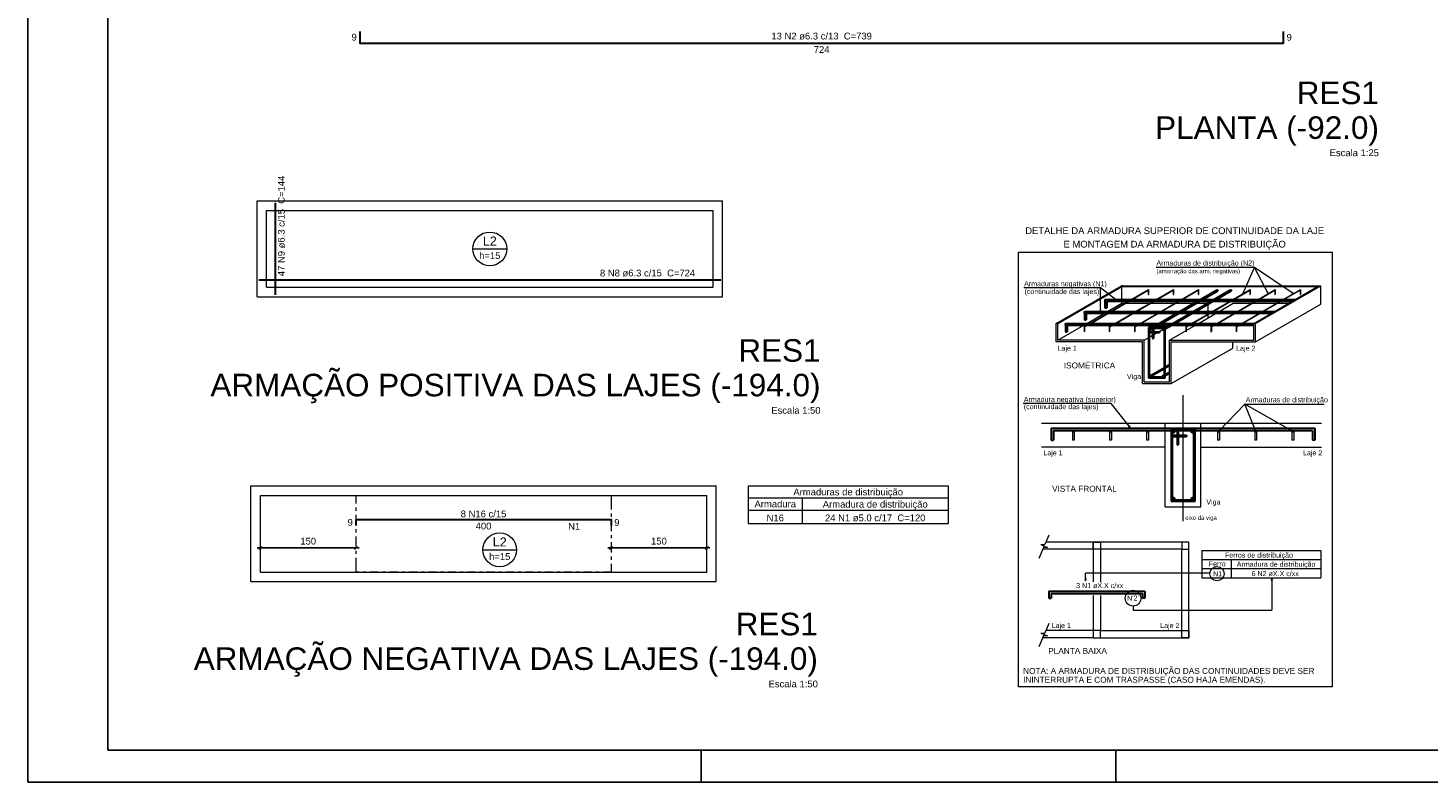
# Model space of a CAD drawing. Header units: millimetres. Extents: x 0 to 84.1, y 0 to 59.4.
# Tile 1 of 5: x 0 to 43.9, y 0 to 23.6. Entities that reach past the tile are written whole.
import ezdxf

# ---------------------------------------------------------------- set-up
doc = ezdxf.new("R2010")
doc.units = ezdxf.units.MM
doc.header["$MEASUREMENT"] = 0
doc.linetypes.add('DASHDOT', pattern=[2.54, 1.27, -0.635, 0, -0.635])
doc.linetypes.add('NULL', pattern=[0])
doc.layers.get('0').update_dxf_attribs({"lineweight": 18})
for name, color, linetype, lineweight in [('Cotas', 1, 'Continuous', 0), ('Descrição da armadura', 7, 'Continuous', 0), ('DT-Armadura', 2, 'Continuous', 30), ('DT-ARMADURA NEG', 1, 'Continuous', 20), ('DT-Armadura negativa', 4, 'Continuous', 30), ('DT-Armadura positiva', 2, 'Continuous', 30), ('DT-Barras rebatidas', 2, 'Continuous', 30), ('DT-Cotas', 9, 'Continuous', 5), ('DT-Forma', 5, 'Continuous', 5), ('DT-Pontilhado', 9, 'DASHDOT', 5), ('DT-Relação do aço', 9, 'Continuous', 5), ('DT-Textos', 7, 'Continuous', 5), ('DT-Título', 3, 'Continuous', 20), ('EIXOS', 1, 'Continuous', 20), ('Textos armaduras', 7, 'Continuous', 0)]:
    doc.layers.add(name, color=color, linetype=linetype, lineweight=lineweight)
doc.layers.add('SEDUC_MARF', color=1, linetype='Continuous')
doc.layers.add('SEDUC_MARGG', color=7, linetype='Continuous')
doc.styles.add('Arial', font='txt')
doc.dimstyles.new('UM_50.000000', dxfattribs={"dimtxt": 0.18, "dimasz": 0.1, "dimexe": 0.1, "dimexo": 0.2, "dimgap": 0, "dimtad": 1, "dimtih": 1, "dimtoh": 1, "dimdec": 1, "dimlfac": 50, "dimzin": 0, "dimdsep": 46, "dimtxsty": 'Standard', "dimcen": 0.09, "dimdle": 0.1, "dimadec": 1, "dimazin": 2, "dimtfac": 1, "dimtdec": 4, "dimtofl": 0, "dimtmove": 0, "dimatfit": 3, "dimfxl": 1, "dimtolj": 1, "dimarcsym": 0})

# ---------------------------------------------------------------- blocks, each defined once
blk = doc.blocks.new('_Oblique')
at = {"color": 0, "linetype": 'ByBlock', "lineweight": -2}
blk.add_line((-0.5, -0.5), (0.5, 0.5), dxfattribs=at)
blk = doc.blocks.new('*D7')
at = {"layer": 'Defpoints', "color": 0}
for p in [(7.284, 7.338), (10.284, 7.338), (10.284, 7.338)]:
    blk.add_point(p, dxfattribs=at)
at = {"layer": 'DT-Cotas', "color": 0, "lineweight": -2}
blk.add_line((7.184, 7.338), (10.384, 7.338), dxfattribs=at)
at = {"layer": 'DT-Cotas', "color": 0, "lineweight": -2, "xscale": 0.1, "yscale": 0.1, "zscale": 0.1, "rotation": 180.0000000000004}
blk.add_blockref('_Oblique', (7.284, 7.338), dxfattribs=at)
at = {"layer": 'DT-Cotas', "color": 0, "lineweight": -2, "xscale": 0.1, "yscale": 0.1, "zscale": 0.1}
blk.add_blockref('_Oblique', (10.284, 7.338), dxfattribs=at)
at = {"layer": 'DT-Cotas', "color": 7, "insert": (8.784, 7.549), "char_height": 0.2118, "attachment_point": 5, "style": 'Arial'}
blk.add_mtext('\\A1;150', dxfattribs=at)
blk = doc.blocks.new('*D8')
at = {"layer": 'Defpoints', "color": 0}
for p in [(18.278, 7.338), (21.278, 7.338), (21.278, 7.338)]:
    blk.add_point(p, dxfattribs=at)
at = {"layer": 'DT-Cotas', "color": 0, "lineweight": -2}
blk.add_line((18.178, 7.338), (21.378, 7.338), dxfattribs=at)
at = {"layer": 'DT-Cotas', "color": 0, "lineweight": -2, "xscale": 0.1, "yscale": 0.1, "zscale": 0.1, "rotation": 180.0000000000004}
blk.add_blockref('_Oblique', (18.278, 7.338), dxfattribs=at)
at = {"layer": 'DT-Cotas', "color": 0, "lineweight": -2, "xscale": 0.1, "yscale": 0.1, "zscale": 0.1}
blk.add_blockref('_Oblique', (21.278, 7.338), dxfattribs=at)
at = {"layer": 'DT-Cotas', "color": 7, "insert": (19.778, 7.549), "char_height": 0.2118, "attachment_point": 5, "style": 'Arial'}
blk.add_mtext('\\A1;150', dxfattribs=at)

msp = doc.modelspace()

# ---------------------------------------------------------------- linework, layer by layer
at = {"layer": 'Cotas'}
for p, q in [((38.4483, 16.1308), (35.3676, 16.1308)), ((38.0876, 15.3065), (38.4483, 16.1308)), ((38.8814, 15.3144), (38.4483, 16.1308)), ((39.6568, 15.3139), (38.4483, 16.1308)), ((33.6188, 15.4961), (31.2132, 15.4961)), ((33.623, 14.7553), (33.6188, 15.4961)), ((34.0882, 15.1286), (33.6188, 15.4961)), ((33.9603, 11.8653), (31.1935, 11.8653)), ((34.5565, 11.1003), (33.9603, 11.8653)), ((37.3323, 11.0028), (38.1475, 11.8435)), ((38.4843, 11.0148), (38.1475, 11.8435)), ((38.1475, 11.8435), (40.6345, 11.8435)), ((39.6205, 11.0133), (38.1475, 11.8435)), ((32.0006, 7.7433), (31.8731, 7.441)), ((31.8379, 7.3563), (31.6924, 7.012)), ((31.7546, 7.441), (31.8551, 7.3983)), ((31.7546, 7.441), (31.8731, 7.441)), ((31.9556, 7.3563), (31.8379, 7.3563)), ((31.8551, 7.3983), (31.9556, 7.3563)), ((37.0519, 6.5523), (33.1556, 6.5523)), ((33.1556, 6.3078), (33.1556, 6.5523)), ((38.9884, 6.4008), (38.9884, 5.3838)), ((34.6414, 5.5158), (34.6414, 5.3838)), ((34.6414, 5.3838), (38.9884, 5.3838)), ((32.0006, 4.9683), (31.8731, 4.666)), ((31.8379, 4.5813), (31.6924, 4.237)), ((31.7546, 4.666), (31.8551, 4.6233)), ((31.7546, 4.666), (31.8731, 4.666)), ((31.9556, 4.5813), (31.8379, 4.5813)), ((31.8551, 4.6233), (31.9556, 4.5813))]:
    msp.add_line(p, q, dxfattribs=at)
for points in [[(31.053, 16.614), (40.8849, 16.614), (40.8849, 2.9864), (31.053, 2.9864), (31.053, 16.614)], [(38.8814, 15.3144), (38.8699, 15.3659), (38.8457, 15.3527), (38.8814, 15.3144)], [(34.0882, 15.1286), (34.0567, 15.1706), (34.0399, 15.149), (34.0882, 15.1286)], [(38.0876, 15.3065), (38.1202, 15.3475), (38.0955, 15.3585), (38.0876, 15.3065)], [(39.6568, 15.3139), (39.6222, 15.3533), (39.607, 15.3307), (39.6568, 15.3139)], [(33.623, 14.7553), (33.6367, 14.8062), (33.6094, 14.8057), (33.623, 14.7553)], [(34.5565, 11.1003), (34.5273, 11.1693), (34.4965, 11.1453), (34.5565, 11.1003)], [(37.3323, 11.0028), (37.396, 11.0418), (37.3683, 11.0688), (37.3323, 11.0028)], [(38.4843, 11.0148), (38.4745, 11.089), (38.4385, 11.0748), (38.4843, 11.0148)], [(39.6205, 11.0133), (39.5665, 11.0658), (39.5478, 11.032), (39.6205, 11.0133)], [(33.1556, 6.3078), (33.1751, 6.3805), (33.1361, 6.3805), (33.1556, 6.3078)], [(38.9884, 6.4008), (38.9689, 6.3288), (39.0079, 6.3288), (38.9884, 6.4008)]]:
    msp.add_lwpolyline(points, dxfattribs=at)
for centre, radius in [((37.2731, 6.5313), 0.2224), ((34.6414, 5.7603), 0.2443)]:
    msp.add_circle(centre, radius, dxfattribs=at)
at = {"layer": 'DT-Armadura'}
for p, q in [((36.7562, 15.127), (37.2733, 15.4257)), ((36.8255, 15.127), (37.2985, 15.4)), ((37.1762, 15.127), (37.6933, 15.4257)), ((37.2455, 15.127), (37.7185, 15.4)), ((33.7621, 15.127), (39.7209, 15.127)), ((33.7621, 15.127), (33.7621, 14.8645)), ((33.8146, 15.0745), (39.6301, 15.0745)), ((33.8146, 15.0745), (33.8146, 14.8645)), ((36.1084, 14.7532), (36.6654, 15.0745)), ((36.1777, 14.7532), (36.7347, 15.0745)), ((36.5284, 14.7532), (37.0854, 15.0745)), ((36.5746, 15.022), (36.6654, 15.0745)), ((36.5977, 14.7532), (37.1547, 15.0745)), ((36.6439, 15.022), (36.7347, 15.0745)), ((36.9946, 15.022), (37.0854, 15.0745)), ((37.0639, 15.022), (37.1547, 15.0745)), ((33.1143, 14.7007), (33.1143, 14.7532)), ((33.1143, 14.7532), (39.073, 14.7532)), ((33.1143, 14.7532), (33.1143, 14.7007)), ((33.1143, 14.7532), (33.1143, 14.4907)), ((33.1143, 14.4907), (33.1668, 14.4907)), ((33.1668, 14.7007), (38.9822, 14.7007)), ((33.1668, 14.7007), (33.1668, 14.4907)), ((33.7621, 14.8645), (33.8146, 14.8645)), ((35.4605, 14.3789), (36.0175, 14.7007)), ((35.5298, 14.3789), (36.0868, 14.7007)), ((35.8805, 14.3789), (36.4375, 14.7007)), ((35.9498, 14.3789), (36.5068, 14.7007)), ((32.5189, 14.3264), (32.5189, 14.3789)), ((32.5189, 14.3789), (38.4252, 14.3789)), ((32.5189, 14.3789), (32.5189, 14.3264)), ((32.5189, 14.3789), (32.5189, 14.1164)), ((32.5189, 14.1164), (32.5714, 14.1164)), ((32.5714, 14.3264), (38.4252, 14.3264)), ((32.5714, 14.3264), (32.5714, 14.1164)), ((35.6495, 14.2476), (35.1245, 14.2476)), ((35.1245, 14.2476), (35.1245, 14.2214)), ((35.1245, 14.2214), (35.1245, 12.6726)), ((35.1245, 14.0901), (35.4658, 14.0901)), ((35.6233, 14.2214), (35.1508, 14.2214)), ((35.1508, 14.2214), (35.1508, 14.1164)), ((35.1508, 14.1164), (35.4658, 14.1164)), ((35.1508, 14.0901), (35.1508, 12.6989)), ((35.2027, 14.1904), (35.2573, 14.2214)), ((35.2332, 14.2476), (35.3697, 14.3264)), ((35.2558, 14.2214), (35.2558, 14.1164)), ((35.2558, 14.0901), (35.2558, 13.9064)), ((35.282, 14.2214), (35.282, 14.1164)), ((35.282, 14.0901), (35.282, 13.9064)), ((35.3025, 14.2476), (35.439, 14.3264)), ((35.4658, 14.1164), (35.4658, 14.0901)), ((35.6233, 12.6989), (35.6233, 14.2214)), ((35.6495, 14.2455), (35.7897, 14.3264)), ((35.6495, 14.2056), (35.859, 14.3264)), ((35.6495, 14.2476), (35.6495, 14.2214)), ((35.6495, 12.6726), (35.6495, 14.2214)), ((35.2558, 13.9064), (35.282, 13.9064)), ((35.1901, 12.7482), (35.6233, 12.9981)), ((35.2033, 12.7251), (35.6233, 12.9677)), ((35.6101, 12.7482), (35.6233, 12.7556)), ((35.6495, 13.0133), (35.7808, 13.0889)), ((35.6495, 12.9829), (35.7808, 13.0585)), ((35.6495, 12.7708), (35.7808, 12.8464)), ((35.6495, 12.7403), (35.7808, 12.8165)), ((35.1245, 12.6726), (35.6495, 12.6726)), ((35.1508, 12.6989), (35.6233, 12.6989)), ((32.0763, 11.0965), (40.3405, 11.0965)), ((32.0763, 11.0965), (32.0763, 11.0215)), ((32.0763, 11.0965), (32.0763, 10.7215)), ((32.1513, 11.0215), (40.2655, 11.0215)), ((32.1513, 11.0215), (32.1513, 10.7215)), ((35.8338, 11.0215), (35.8338, 8.809)), ((36.5463, 11.0215), (35.8713, 11.0215)), ((35.8713, 11.0215), (35.8713, 10.8715)), ((36.0213, 11.0215), (36.0213, 10.8715)), ((36.0588, 11.0215), (36.0588, 10.8715)), ((36.5463, 8.8465), (36.5463, 11.0215)), ((36.5838, 8.809), (36.5838, 11.0215)), ((40.2655, 11.0215), (40.2655, 10.7215)), ((40.3405, 11.0965), (40.3405, 10.7215)), ((32.0763, 10.7215), (32.1513, 10.7215)), ((35.8338, 10.834), (36.3213, 10.834)), ((35.8713, 10.8715), (36.3213, 10.8715)), ((35.8713, 10.834), (35.8713, 8.8465)), ((36.0213, 10.834), (36.0213, 10.5715)), ((36.0213, 10.5715), (36.0588, 10.5715)), ((36.0588, 10.834), (36.0588, 10.5715)), ((36.3213, 10.8715), (36.3213, 10.834)), ((40.3405, 10.7215), (40.2655, 10.7215)), ((35.8338, 8.809), (36.5838, 8.809)), ((35.8713, 8.8465), (36.5463, 8.8465)), ((31.9984, 5.9853), (35.0126, 5.9853)), ((31.9984, 5.9853), (31.9984, 5.9103)), ((31.9984, 5.9853), (31.9984, 5.7603)), ((31.9984, 5.7603), (32.0734, 5.7603)), ((32.0734, 5.9103), (34.9376, 5.9103)), ((32.0734, 5.9103), (32.0734, 5.7603)), ((34.9376, 5.9103), (34.9376, 5.7603)), ((35.0126, 5.7603), (34.9376, 5.7603)), ((35.0126, 5.9853), (35.0126, 5.7603))]:
    msp.add_line(p, q, dxfattribs=at)
at = {"layer": 'DT-Armadura', "linetype": 'Continuous'}
for p, q in [((36.5838, 11.059), (35.8338, 11.059)), ((35.8338, 11.059), (35.8338, 11.0215)), ((36.5838, 11.059), (36.5838, 11.0215))]:
    msp.add_line(p, q, dxfattribs=at)
at = {"layer": 'DT-Armadura'}
for centre, radius in [((35.177, 14.1951), 0.0262), ((35.597, 14.1951), 0.0262), ((35.177, 12.7251), 0.0262), ((35.597, 12.7251), 0.0262), ((35.9088, 10.984), 0.0375), ((36.5088, 10.984), 0.0375), ((35.9088, 8.884), 0.0375), ((36.5088, 8.884), 0.0375)]:
    msp.add_circle(centre, radius, dxfattribs=at)
at = {"layer": 'DT-ARMADURA NEG'}
for p, q in [((34.5827, 15.127), (35.1233, 15.4393)), ((34.609, 15.127), (35.1119, 15.4175)), ((35.1119, 15.4175), (35.1119, 15.2815)), ((35.1233, 15.4393), (35.1233, 15.2881)), ((35.3702, 15.127), (35.9108, 15.4393)), ((35.3965, 15.127), (35.8994, 15.4175)), ((35.8994, 15.4175), (35.8994, 15.2815)), ((35.9108, 15.4393), (35.9108, 15.2881)), ((36.1577, 15.127), (36.6983, 15.4393)), ((36.184, 15.127), (36.6869, 15.4175)), ((36.6869, 15.4175), (36.6869, 15.2815)), ((36.6983, 15.4393), (36.6983, 15.2881)), ((37.7716, 15.127), (38.3121, 15.4393)), ((37.7978, 15.127), (38.3008, 15.4175)), ((38.3008, 15.4175), (38.3008, 15.2815)), ((38.3121, 15.4393), (38.3121, 15.2881)), ((38.5591, 15.127), (39.0996, 15.4393)), ((38.5853, 15.127), (39.0883, 15.4175)), ((39.0883, 15.4175), (39.0883, 15.2815)), ((39.0996, 15.4393), (39.0996, 15.2881)), ((39.3466, 15.127), (39.8871, 15.4393)), ((39.3728, 15.127), (39.8758, 15.4175)), ((39.8758, 15.4175), (39.8758, 15.2815)), ((39.8871, 15.4393), (39.8871, 15.2881)), ((33.9349, 14.7532), (34.4919, 15.0745)), ((33.9611, 14.7532), (34.5181, 15.0745)), ((34.7224, 14.7532), (35.2794, 15.0745)), ((34.7486, 14.7532), (35.3056, 15.0745)), ((35.1119, 15.2815), (35.1233, 15.2881)), ((35.5099, 14.7532), (36.0669, 15.0745)), ((35.5361, 14.7532), (36.0931, 15.0745)), ((35.8994, 15.2815), (35.9108, 15.2881)), ((36.6869, 15.2815), (36.6983, 15.2881)), ((37.1237, 14.7532), (37.6807, 15.0745)), ((37.15, 14.7532), (37.707, 15.0745)), ((37.9112, 14.7532), (38.4682, 15.0745)), ((37.9375, 14.7532), (38.4945, 15.0745)), ((38.3008, 15.2815), (38.3121, 15.2881)), ((38.6987, 14.7532), (39.2557, 15.0745)), ((38.725, 14.7532), (39.282, 15.0745)), ((39.0883, 15.2815), (39.0996, 15.2881)), ((39.8758, 15.2815), (39.8871, 15.2881)), ((33.287, 14.3789), (33.844, 14.7007)), ((33.3133, 14.3789), (33.8703, 14.7007)), ((34.0745, 14.3789), (34.6315, 14.7007)), ((34.1008, 14.3789), (34.6578, 14.7007)), ((34.862, 14.3789), (35.419, 14.7007)), ((34.8883, 14.3789), (35.4453, 14.7007)), ((36.4759, 14.3789), (37.0329, 14.7007)), ((36.5021, 14.3789), (37.0591, 14.7007)), ((37.2634, 14.3789), (37.8204, 14.7007)), ((37.2896, 14.3789), (37.8466, 14.7007)), ((38.0509, 14.3789), (38.6079, 14.7007)), ((38.0771, 14.3789), (38.6341, 14.7007)), ((33.1087, 14.276), (33.1962, 14.3264)), ((33.1087, 14.276), (33.1087, 14.118)), ((33.1087, 14.118), (33.1201, 14.1245)), ((33.1201, 14.2676), (33.2224, 14.3264)), ((33.1201, 14.2676), (33.1201, 14.1245)), ((33.8962, 14.276), (33.9837, 14.3264)), ((33.8962, 14.276), (33.8962, 14.118)), ((33.8962, 14.118), (33.9076, 14.1245)), ((33.9076, 14.2676), (34.0099, 14.3264)), ((33.9076, 14.2676), (33.9076, 14.1245)), ((34.6837, 14.276), (34.7712, 14.3264)), ((34.6837, 14.276), (34.6837, 14.118)), ((34.6837, 14.118), (34.6951, 14.1245)), ((34.6951, 14.2676), (34.7974, 14.3264)), ((34.6951, 14.2676), (34.6951, 14.1245)), ((36.2975, 14.276), (36.385, 14.3264)), ((36.2975, 14.276), (36.2975, 14.118)), ((36.2975, 14.118), (36.3089, 14.1245)), ((36.3089, 14.2676), (36.4113, 14.3264)), ((36.3089, 14.2676), (36.3089, 14.1245)), ((37.085, 14.276), (37.1725, 14.3264)), ((37.085, 14.276), (37.085, 14.118)), ((37.085, 14.118), (37.0964, 14.1245)), ((37.0964, 14.2676), (37.1988, 14.3264)), ((37.0964, 14.2676), (37.0964, 14.1245)), ((37.8725, 14.276), (37.96, 14.3264)), ((37.8725, 14.276), (37.8725, 14.118)), ((37.8725, 14.118), (37.8839, 14.1245)), ((37.8839, 14.2676), (37.9863, 14.3264)), ((37.8839, 14.2676), (37.8839, 14.1245)), ((32.74, 10.9923), (32.74, 10.7215)), ((32.7985, 10.9923), (32.7985, 10.7215)), ((33.9025, 10.9923), (33.9025, 10.7215)), ((33.961, 10.9923), (33.961, 10.7215)), ((35.0657, 10.9923), (35.0657, 10.7215)), ((35.1243, 10.9923), (35.1243, 10.7215)), ((37.2932, 10.9923), (37.2932, 10.7215)), ((37.3518, 10.9923), (37.3518, 10.7215)), ((38.4565, 10.9923), (38.4565, 10.7215)), ((38.515, 10.9923), (38.515, 10.7215)), ((39.619, 10.9923), (39.619, 10.7215)), ((39.6775, 10.9923), (39.6775, 10.7215)), ((32.7985, 10.7215), (32.74, 10.7215)), ((33.961, 10.7215), (33.9025, 10.7215)), ((35.1243, 10.7215), (35.0657, 10.7215)), ((37.3518, 10.7215), (37.2932, 10.7215)), ((38.515, 10.7215), (38.4565, 10.7215)), ((39.6775, 10.7215), (39.619, 10.7215))]:
    msp.add_line(p, q, dxfattribs=at)
for centre, radius in [((37.2854, 15.4126), 0.0262), ((37.7054, 15.4126), 0.0262), ((32.7693, 10.9923), 0.0293), ((33.9318, 10.9923), 0.0293), ((35.095, 10.9923), 0.0293), ((37.3225, 10.9923), 0.0293), ((38.4858, 10.9923), 0.0293), ((39.6483, 10.9923), 0.0293)]:
    msp.add_circle(centre, radius, dxfattribs=at)
at = {"layer": 'DT-Armadura negativa'}
msp.add_lwpolyline([(10.2836, 8.0463), (10.2836, 8.2263), (18.2776, 8.2263), (18.2776, 8.0463)], dxfattribs=at)
at = {"layer": 'DT-Armadura positiva'}
for points in [[(7.7541, 15.2715), (7.7541, 18.1549)], [(7.2402, 15.7382), (21.7142, 15.7382)]]:
    msp.add_lwpolyline(points, dxfattribs=at)
at = {"layer": 'DT-Barras rebatidas'}
msp.add_lwpolyline([(10.4052, 23.5272), (10.4052, 23.1672), (39.3532, 23.1672), (39.3532, 23.5272)], dxfattribs=at)
at = {"layer": 'DT-Forma'}
for p, q in [((7.1802, 15.2115), (7.1802, 18.2149)), ((7.1802, 18.2149), (20.2742, 18.2149)), ((20.2742, 18.2149), (21.7742, 18.2149)), ((21.7742, 16.7149), (21.7742, 18.2149)), ((7.4802, 15.5115), (7.4802, 17.9149)), ((7.4802, 17.9149), (20.2742, 17.9149)), ((20.2742, 17.9149), (21.4742, 17.9149)), ((21.4742, 16.7149), (21.4742, 17.9149)), ((21.4742, 15.5115), (21.4742, 16.7149)), ((21.7742, 15.2115), (21.7742, 16.7149)), ((7.4802, 15.5115), (13.9214, 15.5115)), ((13.9214, 15.5115), (21.4742, 15.5115)), ((32.2323, 14.3789), (34.2782, 15.5601)), ((32.2848, 14.3789), (34.285, 15.5339)), ((34.2325, 15.5339), (40.4785, 15.5339)), ((34.3307, 15.5601), (34.2782, 15.5601)), ((34.285, 15.127), (34.285, 15.5339)), ((34.3307, 15.5601), (40.5236, 15.5601)), ((38.4252, 14.3789), (40.426, 15.5339)), ((38.4777, 14.3789), (40.5236, 15.5601)), ((40.4711, 15.5601), (40.5236, 15.5601)), ((40.5236, 14.9826), (40.5236, 15.5601)), ((7.1802, 15.2115), (13.9214, 15.2115)), ((13.9214, 15.2115), (21.7742, 15.2115)), ((33.8419, 14.7532), (34.285, 15.0089)), ((34.285, 15.0089), (34.285, 15.0745)), ((34.285, 15.0089), (34.378, 15.0089)), ((34.4042, 15.0089), (35.1655, 15.0089)), ((35.1917, 15.0089), (35.953, 15.0089)), ((35.9792, 15.0089), (36.552, 15.0089)), ((36.6213, 15.0089), (36.972, 15.0089)), ((36.9935, 14.7532), (36.9935, 14.9816)), ((37.3379, 14.7532), (37.781, 15.0089)), ((37.781, 15.0089), (38.3543, 15.0089)), ((38.3806, 15.0089), (39.1418, 15.0089)), ((38.4777, 13.8014), (40.5236, 14.9826)), ((39.1681, 15.0089), (39.5167, 15.0089)), ((33.1941, 14.3789), (33.7511, 14.7007)), ((36.6901, 14.3789), (37.2471, 14.7007)), ((36.9935, 14.6781), (36.9935, 14.7007)), ((36.9935, 14.5542), (36.9935, 14.6629)), ((32.2323, 13.8014), (32.2323, 14.3789)), ((32.2848, 14.3789), (32.2323, 14.3789)), ((32.2848, 13.8539), (32.2848, 14.3789)), ((32.2848, 13.8539), (33.1027, 14.3264)), ((35.282, 14.0208), (35.4022, 14.0901)), ((35.4479, 14.1164), (35.5718, 14.1883)), ((35.7808, 13.8539), (36.5992, 14.3264)), ((38.4252, 13.8539), (38.4252, 14.3789)), ((38.4252, 14.3789), (38.4777, 14.3789)), ((38.4777, 13.8014), (38.4777, 14.3789)), ((34.9408, 13.8014), (32.2323, 13.8014)), ((34.9933, 13.8539), (32.2848, 13.8539)), ((34.9408, 12.4889), (34.9408, 13.8014)), ((34.9933, 13.8539), (35.1245, 13.93)), ((34.9933, 12.5414), (34.9933, 13.8539)), ((35.1508, 13.9452), (35.2558, 14.0056)), ((35.7808, 13.8539), (38.4252, 13.8539)), ((35.7808, 12.5414), (35.7808, 13.8539)), ((35.8333, 12.4889), (35.8333, 13.8014)), ((35.8333, 13.8014), (38.4777, 13.8014)), ((37.7658, 13.6045), (37.7658, 13.8014)), ((35.8333, 12.4889), (37.7658, 13.6045)), ((34.9408, 12.4889), (35.8333, 12.4889)), ((34.9933, 12.5414), (35.7808, 12.5414)), ((31.7763, 11.2465), (40.549, 11.2465)), ((35.6463, 10.4965), (31.7763, 10.4965)), ((35.6463, 8.6215), (35.6463, 10.4965)), ((36.7713, 10.4965), (40.549, 10.4965)), ((36.7713, 8.6215), (36.7713, 10.4965)), ((6.9836, 6.2823), (6.9836, 9.2857)), ((6.9836, 9.2857), (20.0776, 9.2857)), ((20.0776, 9.2857), (21.5776, 9.2857)), ((21.5776, 7.7857), (21.5776, 9.2857)), ((7.2836, 6.5823), (7.2836, 8.9857)), ((7.2836, 8.9857), (20.0776, 8.9857)), ((20.0776, 8.9857), (21.2776, 8.9857)), ((21.2776, 7.7857), (21.2776, 8.9857)), ((35.6463, 8.6215), (36.7713, 8.6215)), ((21.2776, 6.5823), (21.2776, 7.7857)), ((21.5776, 6.2823), (21.5776, 7.7857)), ((33.3911, 7.5235), (31.9084, 7.5235)), ((33.3911, 7.2985), (31.8131, 7.2985)), ((6.9836, 6.2823), (13.7248, 6.2823)), ((7.2836, 6.5823), (13.7248, 6.5823)), ((13.7248, 6.5823), (21.2776, 6.5823)), ((13.7248, 6.2823), (21.5776, 6.2823)), ((33.3911, 4.5235), (31.8131, 4.5235)), ((33.3911, 4.7485), (31.9084, 4.7485))]:
    msp.add_line(p, q, dxfattribs=at)
at = {"layer": 'DT-Forma', "linetype": 'Continuous'}
for p, q in [((35.6463, 10.4965), (35.6463, 11.2465)), ((36.7713, 10.4965), (36.7713, 11.2465))]:
    msp.add_line(p, q, dxfattribs=at)
at = {"layer": 'DT-Forma'}
for points in [[(33.6161, 7.2985), (33.3911, 7.2985), (33.3911, 7.5235), (33.6161, 7.5235), (33.6161, 7.2985)], [(33.3911, 4.5235), (36.3911, 4.5235), (36.3911, 7.5235), (33.3911, 7.5235), (33.3911, 6.271)], [(36.1661, 7.2985), (36.3911, 7.2985), (36.3911, 7.5235), (36.1661, 7.5235), (36.1661, 7.2985)], [(33.6161, 4.7485), (36.1661, 4.7485), (36.1661, 7.2985), (33.6161, 7.2985), (33.6161, 6.2665)], [(33.3911, 5.842), (33.3911, 4.5235)], [(33.6161, 5.8458), (33.6161, 4.7485)], [(33.6161, 4.7485), (33.3911, 4.7485), (33.3911, 4.5235), (33.6161, 4.5235), (33.6161, 4.7485)], [(36.1661, 4.7485), (36.3911, 4.7485), (36.3911, 4.5235), (36.1661, 4.5235), (36.1661, 4.7485)]]:
    msp.add_lwpolyline(points, dxfattribs=at)
at = {"layer": 'DT-Pontilhado', "ltscale": 0.2}
msp.add_lwpolyline([(18.2776, 8.9823), (18.2776, 8.7977), (18.2776, 8.1219), (18.2776, 7.4461), (18.2776, 6.7703), (18.2776, 6.5823), (10.2836, 6.5823), (10.2836, 6.7703), (10.2836, 7.4461), (10.2836, 8.1219), (10.2836, 8.7977), (10.2836, 8.9823), (18.2776, 8.9823)], close=True, dxfattribs=at)
at = {"layer": 'DT-Relação do aço'}
for p, q in [((22.5776, 9.2857), (22.5776, 8.1051)), ((22.5776, 9.2857), (28.8469, 9.2857)), ((28.8469, 9.2857), (28.8469, 8.1051)), ((22.5776, 8.9045), (28.8469, 8.9045)), ((24.272, 8.9045), (24.272, 8.1051)), ((22.5776, 8.5232), (28.8469, 8.5232)), ((22.5776, 8.1051), (28.8469, 8.1051))]:
    msp.add_line(p, q, dxfattribs=at)
at = {"layer": 'DT-Relação do aço', "color": 7}
for p, q in [((36.7976, 7.2618), (40.5236, 7.2618)), ((36.7976, 7.2618), (36.7976, 6.4008)), ((40.5236, 7.2618), (40.5236, 6.4008)), ((36.7976, 6.9753), (40.5236, 6.9753)), ((36.7976, 6.6895), (40.5236, 6.6895)), ((37.7164, 6.9753), (37.7164, 6.4008)), ((36.7976, 6.4008), (40.5236, 6.4008))]:
    msp.add_line(p, q, dxfattribs=at)
at = {"layer": 'DT-Textos'}
for p, q in [((13.9477, 16.7132), (15.0067, 16.7132)), ((14.2576, 7.2775), (15.3166, 7.2775))]:
    msp.add_line(p, q, dxfattribs=at)
for centre in [(14.4772, 16.7132), (14.7871, 7.2775)]:
    msp.add_circle(centre, 0.5295, dxfattribs=at)
at = {"layer": 'EIXOS'}
msp.add_line((36.2088, 8.179), (36.2088, 12.124), dxfattribs=at)
at = {"layer": 'SEDUC_MARF'}
for p, q in [((21.1, 1), (21.1, 0)), ((34.1, 1), (34.1, 0))]:
    msp.add_line(p, q, dxfattribs=at)
msp.add_lwpolyline([(84.1, 59.4), (0, 59.4), (0, 0), (84.1, 0)], close=True, dxfattribs=at)
at = {"layer": 'SEDUC_MARGG'}
msp.add_lwpolyline([(2.5, 1), (83.1, 1), (83.1, 58.4), (2.5, 58.4)], close=True, dxfattribs=at)

# ---------------------------------------------------------------- texts
at = {"layer": 'Descrição da armadura', "linetype": 'NULL', "char_height": 0.2118, "line_spacing_factor": 0.9, "style": 'Arial'}
for s, insert, width, attachment_point in [('13 N2 ø6.3 c/13  C=739', (24.8793, 23.2735), 6.174395, 8), ('8 N8 ø6.3 c/15  C=724', (20.914, 15.8444), 5.851826, 9), ('8 N16 c/15', (14.2806, 8.2962), 2.805127, 8), ('N16', (23.425, 8.1689), 1.063994, 8), ('24 N1 ø5.0 c/17  C=120', (26.559, 8.1689), 6.174395, 8), ('N1', (17.3103, 7.9086), 0.741426, 9)]:
    msp.add_mtext(s, dxfattribs=dict(at, insert=insert, width=width, attachment_point=attachment_point))
at = {"layer": 'Descrição da armadura', "linetype": 'NULL', "insert": (8.053, 19.0079), "char_height": 0.2118, "width": 6.174395, "attachment_point": 9, "rotation": 90.00021, "line_spacing_factor": 0.9, "style": 'Arial'}
msp.add_mtext('47 N9 ø6.3 c/15  C=144', dxfattribs=at)
at = {"layer": 'DT-Textos', "linetype": 'NULL', "line_spacing_factor": 0.798, "style": 'Arial'}
for s, insert, char_height, width, attachment_point in [('L2', (14.477, 16.819), 0.2824, 0.867598, 8), ('DETALHE DA ARMADURA SUPERIOR DE CONTINUIDADE DA LAJE', (35.9461, 17.1736), 0.2118, 18.369688, 8), ('h=15', (14.477, 16.3957), 0.2118, 1.306416, 8), ('E MONTAGEM DA ARMADURA DE DISTRIBUIÇÃO ', (35.9461, 16.6904), 0.2118, 13.824561, 8), ('Armaduras de distribuição (N2)', (38.4459, 16.1429), 0.15885, 6.089102, 9), ('(amarração das arm. negativas)', (37.9959, 15.9097), 0.132375, 5.102051, 9), ('Armaduras negativas (N1)', (31.2264, 15.4934), 0.15885, 5.13541, 7), ('(continuidade das lajes)', (31.2391, 15.2489), 0.15885, 4.647285, 7), ('Laje 1', (32.2749, 13.4714), 0.15885, 1.198828, 7), ('Laje 2', (37.8736, 13.4714), 0.15885, 1.198828, 7), ('ISOMÉTRICA', (32.4706, 12.9633), 0.18532, 3.235781, 7), ('Viga', (34.4491, 12.5872), 0.15885, 0.880645, 7), ('Armadura negativa (superior)', (31.2159, 11.8657), 0.15885, 5.722578, 7), ('(continuidade das lajes)', (31.2159, 11.6407), 0.15885, 4.647285, 7), ('Armaduras de distribuição', (38.1721, 11.8552), 0.15885, 5.111348, 7), ('Laje 1', (31.8294, 10.1932), 0.15885, 1.198828, 7), ('Laje 2', (39.9706, 10.1932), 0.15885, 1.198828, 7), ('VISTA FRONTAL', (32.1031, 9.0993), 0.185325, 4.073926, 7), ('Viga', (36.9384, 8.6519), 0.15885, 0.880645, 7), ('eixo da viga', (36.2791, 8.1787), 0.132375, 1.921289, 7), ('L2', (14.7876, 7.3833), 0.2824, 0.867598, 8), ('h=15', (14.7876, 6.96), 0.2118, 1.306416, 8), ('Ferros de distribuição', (38.5884, 6.9862), 0.15885, 4.230703, 8), ('Ferro', (37.2796, 6.7596), 0.15885, 1.05123, 8), ('N1', (37.2909, 6.4506), 0.15885, 0.562461, 8), ('Armadura de distribuição', (39.1254, 6.6997), 0.15885, 4.891348, 8), ('6 N2 øX.X c/xx', (39.0984, 6.4506), 0.15885, 2.934121, 8), ('3 N1 øX.X c/xx', (33.5964, 6.0741), 0.15885, 2.934121, 8), ("N'2'", (34.6389, 5.6871), 0.15885, 0.730469, 8), ('Laje 1', (32.0889, 4.7789), 0.15885, 1.198828, 7), ('Laje 2', (35.4924, 4.7789), 0.15885, 1.198828, 7), ('PLANTA BAIXA', (31.9816, 4.0173), 0.185325, 3.69916, 7), ('NOTA: A ARMADURA DE DISTRIBUIÇÃO DAS CONTINUIDADES DEVE SER', (31.1956, 3.3337), 0.185325, 18.347012, 7), ('ININTERRUPTA E COM TRASPASSE (CASO HAJA EMENDAS).', (31.1956, 3.0569), 0.185325, 15.255449, 7)]:
    msp.add_mtext(s, dxfattribs=dict(at, insert=insert, char_height=char_height, width=width, attachment_point=attachment_point))
at = {"layer": 'DT-Título', "linetype": 'NULL', "attachment_point": 9, "line_spacing_factor": 0.798, "style": 'Arial'}
for s, insert, char_height, width in [('RES1', (42.3494, 21.2414), 0.706, 5.172363), ('PLANTA (-92.0)', (42.3494, 19.9494), 0.706, 14.084297), ('Escala 1:25', (42.3494, 19.6173), 0.2118, 3.03084), ('RES1', (24.8446, 13.166), 0.706, 5.172363), ('ARMAÇÃO POSITIVA DAS LAJES (-194.0)', (24.8446, 11.8741), 0.706, 38.401172), ('Escala 1:50', (24.8446, 11.542), 0.2118, 3.03084), ('RES1', (24.7614, 4.5892), 0.706, 5.172363), ('ARMAÇÃO NEGATIVA DAS LAJES (-194.0)', (24.7614, 3.2972), 0.706, 39.280957), ('Escala 1:50', (24.7614, 2.9651), 0.2118, 3.03084)]:
    msp.add_mtext(s, dxfattribs=dict(at, insert=insert, char_height=char_height, width=width))
at = {"layer": 'Textos armaduras', "linetype": 'NULL', "char_height": 0.2118, "style": 'Arial'}
for s, insert, width, attachment_point, line_spacing_factor in [('9', (10.3052, 23.2413), 0.722568, 9, 0.9), ('9', (39.4532, 23.4531), 0.722568, 1, 0.9), ('724', (24.8792, 23.07), 1.367705, 2, 0.9), ('Armaduras de distribuição', (25.712, 8.9197), 6.737686, 8, 0.798), ('Armadura', (23.425, 8.6076), 2.546562, 8, 0.798), ('Armadura de distribuição', (26.559, 8.5377), 6.447686, 8, 0.798), ('9', (10.1836, 8.0304), 0.722568, 9, 0.9), ('400', (14.2806, 8.129), 1.367705, 2, 0.9), ('9', (18.3776, 8.2422), 0.722568, 1, 0.9)]:
    msp.add_mtext(s, dxfattribs=dict(at, insert=insert, width=width, attachment_point=attachment_point, line_spacing_factor=line_spacing_factor))

# ---------------------------------------------------------------- dimensions: what is measured, and where the dimension line sits
at = {"layer": 'DT-Cotas'}
for base, p1, p2, picture, middle in [((10.2836, 7.3376), (7.2836, 7.3376), (10.2836, 7.3376), '*D7', (8.7836, 7.5494)), ((21.2776, 7.3376), (18.2776, 7.3376), (21.2776, 7.3376), '*D8', (19.7776, 7.5494))]:
    dim = msp.add_linear_dim(base=base, p1=p1, p2=p2, dimstyle='UM_50.000000', override={"dimtxt": 0.2118, "dimasz": 0.1, "dimexe": 0.1, "dimexo": 0.2, "dimtad": 1, "dimtih": 0, "dimtoh": 0, "dimdec": 1, "dimlfac": 50, "dimzin": 8, "dimtxsty": 'Arial', "dimblk": 'Oblique', "dimblk1": 'Oblique', "dimblk2": 'Oblique', "dimsah": 1, "dimdle": 0.1, "dimse1": 1, "dimse2": 1, "dimclrt": 7, "dimadec": 1, "dimazin": 3, "dimtmove": 2, "dimldrblk": 'Oblique'}, dxfattribs=at)
    dim.commit()
    dim.dimension.update_dxf_attribs({"geometry": picture, "text_midpoint": middle, "dimtype": 160})

doc.saveas('drawing.dxf')
